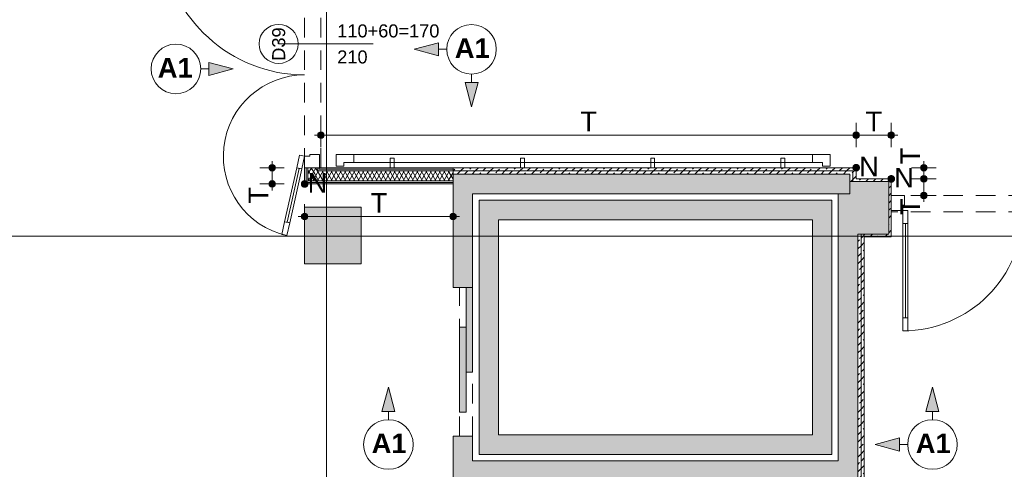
# Paper-space layout 'A-47 WYKOŃCZENIA ŚCIAN - PIĘTRO 2' of a CAD drawing. Header units: millimetres. Extents: x 0 to 500, y 0 to 350.
# Tile 5 of 17: x 204 to 280, y 147 to 181. Entities that reach past the tile are written whole.
import ezdxf
from ezdxf.xclip import XClip

# ---------------------------------------------------------------- set-up
doc = ezdxf.new("R2010")
doc.units = ezdxf.units.MM
doc.header["$MEASUREMENT"] = 0
doc.header["$XCLIPFRAME"] = 0
for name, pattern in [('DASHDOTX2', [1000, 500, -250, 0, -250]), ('Przer. długie kreski', [2.5, 1.5, -1]), ('PRZERYWANA_DU_A', [550, 350, -200])]:
    doc.linetypes.add(name, pattern=pattern)
for name, color, linetype in [('A__OKŁADZINY ŚCIAN', 7, 'Continuous'), ('A_podrys', 7, 'Continuous'), ('A_winda', 7, 'Continuous'), ('A_ściany', 7, 'Continuous'), ('A_ściany proj', 7, 'Continuous'), ('AR P NAROŻNIKI', 7, 'Continuous')]:
    doc.layers.add(name, color=color, linetype=linetype)
for name, color, linetype, lineweight in [('A__OKŁADZINY ŚCIAN_Nr_pióra__1', 7, 'Continuous', 20), ('A_winda_Nr_pióra__1', 7, 'Continuous', 20), ('A_ściany proj_Nr_pióra__1', 7, 'Continuous', 20), ('A_ściany proj_Nr_pióra__2', 8, 'Continuous', 13), ('A_ściany_Nr_pióra__1', 7, 'Continuous', 20), ('AR P NAROŻNIKI_Nr_pióra__1', 7, 'Continuous', 20), ('AR P NAROŻNIKI_Nr_pióra__2', 8, 'Continuous', 13), ('Drzwi Archicad_Nr_pióra__1', 7, 'Continuous', 20), ('Drzwi Archicad_Nr_pióra__3', 252, 'Continuous', 13), ('Znaczniki drzwi Archicada_Nr_pióra__3', 252, 'Continuous', 13)]:
    doc.layers.add(name, color=color, linetype=linetype, lineweight=lineweight)
for name, color, linetype, lineweight, true_color in [('A__OKŁADZINY ŚCIAN_Nr_pióra__7', 7, 'Continuous', 18, 0x171717), ('A_osie_Nr_pióra__16', 7, 'Continuous', 5, 0x0f0f0f), ('A_ściany proj_Nr_pióra__10', 7, 'Continuous', 13, 0x4b4b4b), ('A_ściany proj_Nr_pióra__21', 7, 'Continuous', 5, 0xb0b0b0), ('AR ODBOJOPORĘCZ_Nr_pióra__10', 7, 'Continuous', 13, 0x4b4b4b), ('AR P NAROŻNIKI_Nr_pióra__7', 7, 'Continuous', 18, 0x171717)]:
    doc.layers.add(name, color=color, linetype=linetype, lineweight=lineweight, true_color=true_color)
doc.styles.add('STYL_AUTOMATYCZNY_1', font='arial.ttf')
doc.styles.add('STYL_AUTOMATYCZNY_3', font='arial.ttf')
doc.styles.add('STYL_AUTOMATYCZNY_4', font='arial.ttf')
doc.styles.add('STYL_AUTOMATYCZNY_5', font='arial.ttf')
pattern_1 = [(45, (-1547.4258, -280.3356), (-0.57024626, 0.57024626), []), (45, (-1546.85555, -280.3356), (-0.57024626, 0.57024626), [0.40323, -0.20161])]
pattern_2 = [(0, (-1547.4258, -280.3356), (0, 1), [0, -1])]
pattern_3 = [(60, (-1547.4258, -280.3356), (-0.25980762, 0.15), []), (120, (-1547.4258, -280.3356), (0.25980762, 0.15), [])]

# ---------------------------------------------------------------- blocks, each defined once
blk = doc.blocks.new('Rysunek_1_1', base_point=(-1547.426, -280.336))
at = {"layer": 'A__OKŁADZINY ŚCIAN', "linetype": 'Continuous', "lineweight": 0, "true_color": 0x000000}
for points in [[(234.615, 179.072), (236.481, 178.572), (236.481, 179.572)], [(220.726, 177.57), (218.86, 178.07), (218.86, 177.07)], [(239.017, 174.669), (239.517, 176.535), (238.517, 176.535)], [(232.635, 153.15), (232.135, 151.284), (233.135, 151.284)], [(274.409, 153.15), (273.909, 151.284), (274.909, 151.284)], [(270.006, 148.747), (271.872, 148.247), (271.872, 149.247)]]:
    blk.add_hatch(color=18, dxfattribs=at).paths.add_polyline_path(points)
at = {"layer": 'A__OKŁADZINY ŚCIAN', "linetype": 'Continuous', "lineweight": 0, "true_color": 0x171717}
for points in [[(227.206, 172.489), (227.225, 172.394), (227.28, 172.312), (227.361, 172.258), (227.456, 172.239), (227.552, 172.258), (227.633, 172.312), (227.687, 172.394), (227.706, 172.489), (227.687, 172.585), (227.633, 172.666), (227.552, 172.72), (227.456, 172.739), (227.361, 172.72), (227.28, 172.666), (227.225, 172.585)], [(268.302, 172.489), (268.321, 172.394), (268.375, 172.312), (268.456, 172.258), (268.552, 172.239), (268.647, 172.258), (268.728, 172.312), (268.783, 172.394), (268.802, 172.489), (268.783, 172.585), (268.728, 172.666), (268.647, 172.72), (268.552, 172.739), (268.456, 172.72), (268.375, 172.666), (268.321, 172.585)], [(270.996, 172.489), (271.015, 172.394), (271.069, 172.312), (271.15, 172.258), (271.246, 172.239), (271.341, 172.258), (271.422, 172.312), (271.477, 172.394), (271.496, 172.489), (271.477, 172.585), (271.422, 172.666), (271.341, 172.72), (271.246, 172.739), (271.15, 172.72), (271.069, 172.666), (271.015, 172.585)], [(223.456, 169.989), (223.475, 169.894), (223.53, 169.812), (223.611, 169.758), (223.706, 169.739), (223.802, 169.758), (223.883, 169.812), (223.937, 169.894), (223.956, 169.989), (223.937, 170.085), (223.883, 170.166), (223.802, 170.22), (223.706, 170.239), (223.611, 170.22), (223.53, 170.166), (223.475, 170.085)], [(273.496, 169.989), (273.515, 169.894), (273.569, 169.812), (273.65, 169.758), (273.746, 169.739), (273.841, 169.758), (273.922, 169.812), (273.977, 169.894), (273.996, 169.989), (273.977, 170.085), (273.922, 170.166), (273.841, 170.22), (273.746, 170.239), (273.65, 170.22), (273.569, 170.166), (273.515, 170.085)], [(273.496, 169.129), (273.515, 169.034), (273.569, 168.952), (273.65, 168.898), (273.746, 168.879), (273.841, 168.898), (273.922, 168.952), (273.977, 169.034), (273.996, 169.129), (273.977, 169.225), (273.922, 169.306), (273.841, 169.36), (273.746, 169.379), (273.65, 169.36), (273.569, 169.306), (273.515, 169.225)], [(223.456, 168.739), (223.475, 168.644), (223.53, 168.562), (223.611, 168.508), (223.706, 168.489), (223.802, 168.508), (223.883, 168.562), (223.937, 168.644), (223.956, 168.739), (223.937, 168.835), (223.883, 168.916), (223.802, 168.97), (223.706, 168.989), (223.611, 168.97), (223.53, 168.916), (223.475, 168.835)], [(273.496, 167.859), (273.515, 167.764), (273.569, 167.682), (273.65, 167.628), (273.746, 167.609), (273.841, 167.628), (273.922, 167.682), (273.977, 167.764), (273.996, 167.859), (273.977, 167.955), (273.922, 168.036), (273.841, 168.09), (273.746, 168.109), (273.65, 168.09), (273.569, 168.036), (273.515, 167.955)], [(225.956, 166.239), (225.975, 166.144), (226.03, 166.062), (226.111, 166.008), (226.206, 165.989), (226.302, 166.008), (226.383, 166.062), (226.437, 166.144), (226.456, 166.239), (226.437, 166.335), (226.383, 166.416), (226.302, 166.47), (226.206, 166.489), (226.111, 166.47), (226.03, 166.416), (225.975, 166.335)], [(237.346, 166.239), (237.365, 166.144), (237.419, 166.062), (237.501, 166.008), (237.596, 165.989), (237.692, 166.008), (237.773, 166.062), (237.827, 166.144), (237.846, 166.239), (237.827, 166.335), (237.773, 166.416), (237.692, 166.47), (237.596, 166.489), (237.501, 166.47), (237.419, 166.416), (237.365, 166.335)]]:
    blk.add_hatch(color=250, dxfattribs=at).paths.add_polyline_path(points)
at = {"layer": 'A_winda', "linetype": 'Continuous', "lineweight": 0, "true_color": 0xfdfdfd}
h = blk.add_hatch(color=7, dxfattribs=at)
h.paths.add_polyline_path([(239.596, 167.489), (239.596, 147.989), (266.686, 147.989), (266.686, 167.489)])
h.paths.add_polyline_path([(265.186, 165.989), (265.186, 149.489), (241.096, 149.489), (241.096, 165.989)], flags=0)
for points in [[(238.596, 154.299), (239.096, 154.299), (239.096, 160.799), (238.596, 160.799)], [(238.096, 151.24), (238.596, 151.24), (238.596, 157.74), (238.096, 157.74)]]:
    blk.add_hatch(color=7, dxfattribs=at).paths.add_polyline_path(points)
at = {"layer": 'A_ściany', "linetype": 'Continuous', "lineweight": 0, "true_color": 0x000000}
for points in [[(239.096, 167.989), (237.596, 169.489), (237.596, 160.799), (239.096, 160.799)], [(239.096, 167.989), (268.056, 167.989), (268.056, 169.489), (237.596, 169.489)], [(271.046, 164.889), (271.046, 168.929), (268.052, 168.929), (268.052, 167.989), (267.176, 167.989), (267.176, 164.889)], [(230.556, 166.969), (226.206, 166.969), (226.206, 162.619), (230.556, 162.619)], [(268.676, 123.989), (268.676, 164.889), (267.176, 164.889), (267.176, 125.489)], [(237.596, 149.399), (237.596, 143.399), (239.096, 143.399), (239.096, 149.399)], [(239.096, 145.989), (267.176, 145.989), (267.176, 147.489), (239.096, 147.489)]]:
    blk.add_hatch(color=18, dxfattribs=at).paths.add_polyline_path(points)
at = {"layer": 'A_ściany proj', "linetype": 'Continuous', "lineweight": 13}
h = blk.add_hatch(dxfattribs=at)
h.set_pattern_fill('gypsum_0001', color=8, style=0, pattern_type=2)
h.set_pattern_definition(pattern_2)
h.paths.add_polyline_path([(226.206, 168.739), (226.331, 168.864), (226.331, 169.989), (226.206, 169.989)])
h = blk.add_hatch(dxfattribs=at)
h.set_pattern_fill('gypsum_0001', color=8, style=0, pattern_type=2)
h.set_pattern_definition(pattern_2)
h.paths.add_polyline_path([(226.331, 168.864), (226.456, 168.989), (226.456, 169.989), (226.331, 169.989)])
h = blk.add_hatch(dxfattribs=at)
h.set_pattern_fill('batt_insulation_0001', color=8, style=0, pattern_type=2)
h.set_pattern_definition(pattern_3)
h.paths.add_polyline_path([(226.456, 168.989), (227.206, 169.739), (227.206, 169.989), (226.456, 169.989)])
h = blk.add_hatch(dxfattribs=at)
h.set_pattern_fill('batt_insulation_0001', color=8, style=0, pattern_type=2)
h.set_pattern_definition(pattern_3)
h.paths.add_polyline_path([(237.596, 169.739), (227.206, 169.739), (226.456, 168.989), (237.596, 168.989)])
h = blk.add_hatch(dxfattribs=at)
h.set_pattern_fill('gypsum_0001', color=8, style=0, pattern_type=2)
h.set_pattern_definition(pattern_2)
h.paths.add_polyline_path([(227.206, 169.739), (227.331, 169.864), (227.331, 169.989), (227.206, 169.989)])
h = blk.add_hatch(dxfattribs=at)
h.set_pattern_fill('gypsum_0001', color=8, style=0, pattern_type=2)
h.set_pattern_definition(pattern_2)
h.paths.add_polyline_path([(237.596, 169.864), (227.331, 169.864), (227.206, 169.739), (237.596, 169.739)])
h = blk.add_hatch(dxfattribs=at)
h.set_pattern_fill('gypsum_0001', color=8, style=0, pattern_type=2)
h.set_pattern_definition(pattern_2)
h.paths.add_polyline_path([(237.596, 169.989), (227.456, 169.989), (227.331, 169.864), (237.596, 169.864)])
h = blk.add_hatch(dxfattribs=at)
h.set_pattern_fill('gypsum_0001', color=8, style=0, pattern_type=2)
h.set_pattern_definition(pattern_2)
h.paths.add_polyline_path([(227.331, 169.864), (227.456, 169.989), (227.331, 169.989)])
at = {"layer": 'A_ściany proj', "linetype": 'Continuous', "lineweight": 0, "true_color": 0x4b4b4b}
h = blk.add_hatch(dxfattribs=at)
h.set_pattern_fill('FP_65_0001', color=251, style=0, pattern_type=2)
h.set_pattern_definition(pattern_1)
h.paths.add_polyline_path([(268.552, 169.989), (237.596, 169.989), (237.596, 169.739), (268.302, 169.739)])
h = blk.add_hatch(dxfattribs=at)
h.set_pattern_fill('FP_65_0001', color=251, style=0, pattern_type=2)
h.set_pattern_definition(pattern_1)
h.paths.add_polyline_path([(237.596, 169.489), (268.052, 169.489), (268.302, 169.739), (237.596, 169.739)])
h = blk.add_hatch(dxfattribs=at)
h.set_pattern_fill('FP_65_0001', color=251, style=0, pattern_type=2)
h.set_pattern_definition(pattern_1)
h.paths.add_polyline_path([(268.052, 169.489), (268.052, 168.929), (268.302, 169.029), (268.302, 169.739)])
h = blk.add_hatch(dxfattribs=at)
h.set_pattern_fill('FP_65_0001', color=251, style=0, pattern_type=2)
h.set_pattern_definition(pattern_1)
h.paths.add_polyline_path([(268.552, 169.129), (268.552, 169.989), (268.302, 169.739), (268.302, 169.129)])
at = {"layer": 'A_ściany proj', "linetype": 'Continuous', "lineweight": 13}
h = blk.add_hatch(dxfattribs=at)
h.set_pattern_fill('gypsum_0001', color=8, style=0, pattern_type=2)
h.set_pattern_definition(pattern_2)
h.paths.add_polyline_path([(226.206, 168.739), (237.596, 168.739), (237.596, 168.864), (226.331, 168.864)])
h = blk.add_hatch(dxfattribs=at)
h.set_pattern_fill('gypsum_0001', color=8, style=0, pattern_type=2)
h.set_pattern_definition(pattern_2)
h.paths.add_polyline_path([(226.331, 168.864), (237.596, 168.864), (237.596, 168.989), (226.456, 168.989)])
at = {"layer": 'A_ściany proj', "linetype": 'Continuous', "lineweight": 0, "true_color": 0x4b4b4b}
h = blk.add_hatch(dxfattribs=at)
h.set_pattern_fill('FP_65_0001', color=251, style=0, pattern_type=2)
h.set_pattern_definition(pattern_1)
h.paths.add_polyline_path([(268.052, 168.929), (268.302, 168.929), (268.302, 169.029)])
h = blk.add_hatch(dxfattribs=at)
h.set_pattern_fill('FP_65_0001', color=251, style=0, pattern_type=2)
h.set_pattern_definition(pattern_1)
h.paths.add_polyline_path([(268.552, 169.129), (268.302, 169.029), (268.302, 168.929), (268.552, 168.929)])
h = blk.add_hatch(dxfattribs=at)
h.set_pattern_fill('FP_65_0001', color=251, style=0, pattern_type=2)
h.set_pattern_definition(pattern_1)
h.paths.add_polyline_path([(268.302, 169.029), (268.552, 169.129), (268.302, 169.129)])
h = blk.add_hatch(dxfattribs=at)
h.set_pattern_fill('FP_65_0001', color=251, style=0, pattern_type=2)
h.set_pattern_definition(pattern_1)
h.paths.add_polyline_path([(268.552, 168.929), (271.046, 168.929), (271.246, 169.129), (268.552, 169.129)])
h = blk.add_hatch(dxfattribs=at)
h.set_pattern_fill('FP_65_0001', color=251, style=0, pattern_type=2)
h.set_pattern_definition(pattern_1)
h.paths.add_polyline_path([(271.046, 168.929), (271.046, 164.889), (271.246, 164.689), (271.246, 169.129)])
h = blk.add_hatch(dxfattribs=at)
h.set_pattern_fill('FP_65_0001', color=251, style=0, pattern_type=2)
h.set_pattern_definition(pattern_1)
h.paths.add_polyline_path([(268.676, 164.889), (268.926, 164.789), (268.926, 164.889)])
h = blk.add_hatch(dxfattribs=at)
h.set_pattern_fill('FP_65_0001', color=251, style=0, pattern_type=2)
h.set_pattern_definition(pattern_1)
h.paths.add_polyline_path([(268.676, 164.889), (268.676, 129.959), (268.926, 130.059), (268.926, 164.789)])
h = blk.add_hatch(dxfattribs=at)
h.set_pattern_fill('FP_65_0001', color=251, style=0, pattern_type=2)
h.set_pattern_definition(pattern_1)
h.paths.add_polyline_path([(268.926, 164.889), (268.926, 164.789), (269.176, 164.689), (269.176, 164.889)])
h = blk.add_hatch(dxfattribs=at)
h.set_pattern_fill('FP_65_0001', color=251, style=0, pattern_type=2)
h.set_pattern_definition(pattern_1)
h.paths.add_polyline_path([(269.176, 164.689), (271.246, 164.689), (271.046, 164.889), (269.176, 164.889)])
h = blk.add_hatch(dxfattribs=at)
h.set_pattern_fill('FP_65_0001', color=251, style=0, pattern_type=2)
h.set_pattern_definition(pattern_1)
h.paths.add_polyline_path([(269.176, 164.689), (268.926, 164.789), (268.926, 164.689)])
h = blk.add_hatch(dxfattribs=at)
h.set_pattern_fill('FP_65_0001', color=251, style=0, pattern_type=2)
h.set_pattern_definition(pattern_1)
h.paths.add_polyline_path([(268.926, 164.689), (268.926, 130.159), (269.176, 130.159), (269.176, 164.689)])
at = {"layer": 'AR P NAROŻNIKI', "linetype": 'Continuous', "lineweight": 0, "true_color": 0x171717}
for points in [[(268.802, 169.989, 1), (268.302, 169.989, 1)], [(271.496, 169.129, 1), (270.996, 169.129, 1)], [(226.456, 168.739, 1), (225.956, 168.739, 1)]]:
    blk.add_hatch(color=250, dxfattribs=at).paths.add_polyline_path(points)
at = {"layer": 'A__OKŁADZINY ŚCIAN_Nr_pióra__1', "color": 7, "linetype": 'Continuous', "lineweight": 20}
for p, q in [((234.615, 179.072), (236.481, 179.572)), ((236.481, 179.572), (236.481, 178.572)), ((234.615, 179.072), (236.481, 178.572)), ((237.115, 179.072), (236.481, 179.072)), ((218.86, 177.07), (218.86, 178.07)), ((220.726, 177.57), (218.86, 178.07)), ((218.226, 177.57), (218.86, 177.57)), ((220.726, 177.57), (218.86, 177.07)), ((239.017, 177.169), (239.017, 176.535)), ((238.517, 176.535), (239.517, 176.535)), ((239.017, 174.669), (238.517, 176.535)), ((239.017, 174.669), (239.517, 176.535)), ((232.635, 153.15), (232.135, 151.284)), ((232.635, 153.15), (233.135, 151.284)), ((274.409, 153.15), (273.909, 151.284)), ((274.409, 153.15), (274.909, 151.284)), ((233.135, 151.284), (232.135, 151.284)), ((232.635, 150.65), (232.635, 151.284)), ((274.909, 151.284), (273.909, 151.284)), ((274.409, 150.65), (274.409, 151.284)), ((270.006, 148.747), (271.872, 149.247)), ((271.872, 149.247), (271.872, 148.247)), ((270.006, 148.747), (271.872, 148.247)), ((272.506, 148.747), (271.872, 148.747))]:
    blk.add_line(p, q, dxfattribs=at)
for centre in [(239.017, 179.072), (216.323, 177.57), (232.635, 148.747), (274.409, 148.747)]:
    blk.add_circle(centre, 1.903, dxfattribs=at)
at = {"layer": 'A__OKŁADZINY ŚCIAN_Nr_pióra__7', "color": 250, "linetype": 'Continuous', "lineweight": 18, "true_color": 0x171717}
for p, q in [((227.456, 172.739), (227.456, 173.427)), ((268.552, 172.739), (268.552, 173.427)), ((271.246, 172.739), (271.246, 173.427)), ((226.956, 172.489), (227.206, 172.489)), ((227.706, 172.489), (268.302, 172.489)), ((268.802, 172.489), (270.996, 172.489)), ((271.496, 172.489), (271.746, 172.489)), ((227.456, 171.552), (227.456, 172.239)), ((268.552, 171.552), (268.552, 172.239)), ((271.246, 171.552), (271.246, 172.239)), ((223.706, 170.239), (223.706, 170.489)), ((273.746, 170.239), (273.746, 170.489)), ((223.456, 169.989), (222.769, 169.989)), ((223.706, 168.989), (223.706, 169.739)), ((224.644, 169.989), (223.956, 169.989)), ((273.496, 169.989), (272.808, 169.989)), ((273.746, 169.379), (273.746, 169.739)), ((274.683, 169.989), (273.996, 169.989)), ((223.456, 168.739), (222.769, 168.739)), ((224.644, 168.739), (223.956, 168.739)), ((273.496, 169.129), (272.808, 169.129)), ((273.746, 168.109), (273.746, 168.879)), ((274.683, 169.129), (273.996, 169.129)), ((223.706, 168.239), (223.706, 168.489)), ((273.496, 167.859), (272.808, 167.859)), ((274.683, 167.859), (273.996, 167.859)), ((226.206, 166.489), (226.206, 167.177)), ((237.596, 166.489), (237.596, 167.177)), ((273.746, 167.359), (273.746, 167.609)), ((225.706, 166.239), (225.956, 166.239)), ((226.206, 165.302), (226.206, 165.989)), ((226.456, 166.239), (237.346, 166.239)), ((237.596, 165.302), (237.596, 165.989)), ((237.846, 166.239), (238.096, 166.239))]:
    blk.add_line(p, q, dxfattribs=at)
for centre in [(227.456, 172.489), (268.552, 172.489), (271.246, 172.489), (223.706, 169.989), (273.746, 169.989), (273.746, 169.129), (223.706, 168.739), (273.746, 167.859), (226.206, 166.239), (237.596, 166.239)]:
    blk.add_circle(centre, 0.25, dxfattribs=at)
at = {"layer": 'A_osie_Nr_pióra__16', "color": 250, "linetype": 'DASHDOTX2', "lineweight": 5, "true_color": 0x0f0f0f}
for p, q in [((227.871, 248.197), (227.871, 98.739)), ((321.766, 164.739), (97.567, 164.739))]:
    blk.add_line(p, q, dxfattribs=at)
at = {"layer": 'A_winda_Nr_pióra__1', "color": 7, "linetype": 'Przer. długie kreski', "lineweight": 20}
for p, q in [((238.096, 149.399), (238.096, 160.799)), ((239.096, 149.399), (239.096, 160.399))]:
    blk.add_line(p, q, dxfattribs=at)
at = {"layer": 'A_winda_Nr_pióra__1', "color": 7, "linetype": 'PRZERYWANA_DU_A', "lineweight": 20, "flags": 128}
for points in [[(239.596, 167.489), (266.686, 167.489), (266.686, 147.989), (239.596, 147.989)], [(265.186, 165.989), (265.186, 149.489), (241.096, 149.489), (241.096, 165.989)]]:
    blk.add_lwpolyline(points, close=True, dxfattribs=at)
at = {"layer": 'A_winda_Nr_pióra__1', "color": 7, "linetype": 'Continuous', "lineweight": 20, "flags": 128}
for points in [[(238.596, 154.299), (238.596, 160.799), (239.096, 160.799), (239.096, 154.299)], [(238.096, 151.24), (238.096, 157.74), (238.596, 157.74), (238.596, 151.24)]]:
    blk.add_lwpolyline(points, close=True, dxfattribs=at)
at = {"layer": 'A_ściany proj_Nr_pióra__1', "color": 7, "linetype": 'Continuous', "lineweight": 20, "flags": 128}
for points in [[(226.206, 169.989), (226.206, 168.739)], [(237.596, 169.989), (227.456, 169.989)], [(268.552, 169.989), (237.596, 169.989)], [(237.596, 169.489), (268.052, 169.489)], [(268.052, 169.489), (268.052, 168.929)], [(268.552, 169.129), (268.552, 169.989)], [(226.206, 168.739), (237.596, 168.739)], [(271.246, 169.129), (268.552, 169.129)], [(268.552, 168.929), (271.046, 168.929)], [(271.046, 168.929), (271.046, 164.889)], [(271.246, 164.689), (271.246, 169.129)], [(268.676, 164.889), (268.676, 129.959)], [(271.046, 164.889), (269.176, 164.889)], [(269.176, 164.689), (271.246, 164.689)], [(269.176, 130.159), (269.176, 164.689)]]:
    blk.add_lwpolyline(points, dxfattribs=at)
at = {"layer": 'A_ściany proj_Nr_pióra__10', "color": 251, "linetype": 'Continuous', "lineweight": 13, "true_color": 0x4b4b4b}
for p, q in [((268.302, 169.739), (237.596, 169.739)), ((237.596, 169.739), (268.302, 169.739)), ((268.302, 169.739), (268.302, 169.029)), ((268.302, 169.029), (268.302, 169.739)), ((268.302, 169.029), (268.302, 168.929)), ((268.926, 164.889), (268.926, 164.789)), ((268.926, 130.059), (268.926, 164.789)), ((268.926, 164.789), (268.926, 130.059))]:
    blk.add_line(p, q, dxfattribs=at)
at = {"layer": 'A_ściany proj_Nr_pióra__2', "color": 8, "linetype": 'Continuous', "lineweight": 13, "flags": 128}
for points in [[(237.596, 169.989), (237.596, 169.739)], [(237.596, 169.739), (237.596, 169.489)], [(268.052, 168.929), (268.302, 168.929)], [(268.302, 168.929), (268.552, 168.929)], [(268.676, 164.889), (268.926, 164.889)], [(268.926, 164.889), (269.176, 164.889)]]:
    blk.add_lwpolyline(points, dxfattribs=at)
at = {"layer": 'A_ściany proj_Nr_pióra__21', "color": 253, "linetype": 'Continuous', "lineweight": 5, "true_color": 0xb0b0b0}
for p, q in [((226.206, 169.989), (226.331, 169.989)), ((226.331, 169.989), (226.331, 168.864)), ((226.331, 169.989), (226.456, 169.989)), ((226.456, 169.989), (226.456, 168.989)), ((226.456, 169.989), (227.206, 169.989)), ((227.206, 169.739), (227.206, 169.989)), ((227.206, 169.989), (227.331, 169.989)), ((237.596, 169.739), (227.206, 169.739)), ((227.331, 169.864), (227.331, 169.989)), ((227.331, 169.989), (227.356, 169.989)), ((237.596, 169.864), (227.331, 169.864)), ((227.356, 169.989), (227.456, 169.989)), ((226.331, 168.864), (237.596, 168.864)), ((226.456, 168.989), (237.596, 168.989)), ((271.249, 167.859), (271.249, 167.734)), ((271.249, 167.734), (271.249, 167.609)), ((271.249, 167.609), (271.249, 166.859)), ((271.249, 166.859), (271.249, 166.734)), ((271.249, 166.734), (271.249, 166.709)), ((271.249, 166.709), (271.249, 166.609))]:
    blk.add_line(p, q, dxfattribs=at)
at = {"layer": 'A_ściany proj_Nr_pióra__21', "color": 253, "linetype": 'Continuous', "lineweight": 5, "true_color": 0xb0b0b0, "flags": 128}
for points in [[(237.596, 169.989), (237.596, 169.864)], [(237.596, 169.864), (237.596, 169.739)], [(237.596, 169.739), (237.596, 168.989)], [(237.596, 168.989), (237.596, 168.864)], [(237.596, 168.864), (237.596, 168.739)]]:
    blk.add_lwpolyline(points, dxfattribs=at)
at = {"layer": 'A_ściany_Nr_pióra__1', "color": 7, "linetype": 'Continuous', "lineweight": 20}
for p, q in [((237.596, 160.799), (239.096, 160.799)), ((237.596, 149.399), (239.096, 149.399))]:
    blk.add_line(p, q, dxfattribs=at)
at = {"layer": 'A_ściany_Nr_pióra__1', "color": 7, "linetype": 'Continuous', "lineweight": 20, "flags": 128}
for points in [[(237.596, 169.489), (237.596, 160.799)], [(268.056, 169.489), (237.596, 169.489)], [(268.056, 167.989), (268.056, 169.489)], [(271.046, 168.929), (268.052, 168.929)], [(268.052, 168.929), (268.052, 167.989)], [(271.046, 164.889), (271.046, 168.929)], [(239.096, 160.799), (239.096, 167.989)], [(239.096, 167.989), (268.056, 167.989)], [(268.052, 167.989), (267.176, 167.989)], [(267.176, 167.989), (267.176, 164.889)], [(230.556, 166.969), (226.206, 166.969)], [(226.206, 166.969), (226.206, 162.619)], [(230.556, 162.619), (230.556, 166.969)], [(267.176, 164.889), (267.176, 147.489)], [(268.676, 123.989), (268.676, 164.889)], [(268.676, 164.889), (271.046, 164.889)], [(226.206, 162.619), (230.556, 162.619)], [(237.596, 149.399), (237.596, 143.399)], [(239.096, 147.489), (239.096, 149.399)], [(267.176, 147.489), (239.096, 147.489)]]:
    blk.add_lwpolyline(points, dxfattribs=at)
at = {"layer": 'AR ODBOJOPORĘCZ_Nr_pióra__10', "color": 251, "linetype": 'Continuous', "lineweight": 13, "true_color": 0x4b4b4b}
for p, q in [((228.621, 170.093), (228.621, 170.989)), ((266.555, 170.989), (228.621, 170.989)), ((228.622, 170.093), (228.622, 170.989)), ((266.555, 170.989), (228.622, 170.989)), ((229.971, 170.989), (229.971, 170.395)), ((265.205, 170.395), (265.205, 170.989)), ((266.555, 170.093), (266.555, 170.989)), ((266.556, 170.093), (266.556, 170.989)), ((229.215, 170.093), (229.215, 170.395)), ((265.962, 170.395), (229.215, 170.395)), ((232.778, 170.719), (232.778, 169.989)), ((233.078, 170.719), (232.778, 170.719)), ((233.078, 170.719), (233.078, 169.989)), ((242.778, 170.719), (242.778, 169.989)), ((243.078, 170.719), (242.778, 170.719)), ((243.078, 170.719), (243.078, 169.989)), ((252.778, 170.719), (252.778, 169.989)), ((253.078, 170.719), (252.778, 170.719)), ((253.078, 170.719), (253.078, 169.989)), ((262.778, 170.719), (262.778, 169.989)), ((263.078, 170.719), (262.778, 170.719)), ((263.078, 170.719), (263.078, 169.989)), ((265.962, 170.093), (265.962, 170.395)), ((228.621, 170.093), (229.215, 170.093)), ((233.078, 169.989), (232.778, 169.989)), ((243.078, 169.989), (242.778, 169.989)), ((253.078, 169.989), (252.778, 169.989)), ((263.078, 169.989), (262.778, 169.989)), ((266.556, 170.093), (265.962, 170.093))]:
    blk.add_line(p, q, dxfattribs=at)
at = {"layer": 'AR P NAROŻNIKI_Nr_pióra__1', "color": 7, "linetype": 'Continuous', "lineweight": 20}
for centre in [(268.552, 169.989), (271.246, 169.129), (226.206, 168.739)]:
    blk.add_circle(centre, 0.25, dxfattribs=at)
at = {"layer": 'AR P NAROŻNIKI_Nr_pióra__2', "color": 8, "linetype": 'PRZERYWANA_DU_A', "lineweight": 13, "flags": 128}
for points in [[(268.802, 169.989, 1), (268.302, 169.989, 1)], [(271.496, 169.129, 1), (270.996, 169.129, 1)], [(226.456, 168.739, 1), (225.956, 168.739, 1)]]:
    blk.add_lwpolyline(points, format="xyb", close=True, dxfattribs=at)
at = {"layer": 'Drzwi Archicad_Nr_pióra__1', "color": 7, "linetype": 'Continuous', "lineweight": 20}
for p, q in [((237.596, 160.799), (239.096, 160.799)), ((237.596, 149.399), (239.096, 149.399))]:
    blk.add_line(p, q, dxfattribs=at)
at = {"layer": 'Drzwi Archicad_Nr_pióra__3', "color": 252, "linetype": 'Przer. długie kreski', "lineweight": 13}
for p, q in [((226.206, 169.989), (226.206, 188.989)), ((227.456, 169.989), (227.456, 188.989)), ((291.749, 167.859), (271.249, 167.859)), ((291.749, 166.609), (271.249, 166.609))]:
    blk.add_line(p, q, dxfattribs=at)
at = {"layer": 'Drzwi Archicad_Nr_pióra__3', "color": 252, "linetype": 'Continuous', "lineweight": 13}
for p, q in [((225.816, 170.957), (225.597, 169.981)), ((226.206, 170.869), (225.816, 170.957)), ((225.987, 169.894), (226.206, 170.869)), ((226.606, 170.869), (226.206, 170.869)), ((226.206, 170.869), (226.206, 169.989)), ((227.356, 170.989), (226.606, 170.989)), ((226.606, 170.989), (226.606, 170.869)), ((227.356, 169.989), (227.356, 170.989)), ((224.862, 165.801), (225.792, 169.937)), ((225.597, 169.981), (225.987, 169.894)), ((226.206, 169.989), (227.356, 169.989)), ((226.206, 169.989), (226.331, 169.989)), ((226.206, 169.989), (226.331, 169.989)), ((226.331, 169.989), (226.456, 169.989)), ((226.331, 169.989), (226.456, 169.989)), ((226.456, 169.989), (227.206, 169.989)), ((226.456, 169.989), (227.206, 169.989)), ((227.206, 169.989), (227.331, 169.989)), ((227.206, 169.989), (227.331, 169.989)), ((227.331, 169.989), (227.356, 169.989)), ((227.331, 169.989), (227.356, 169.989)), ((227.356, 169.989), (227.456, 169.989)), ((271.249, 167.859), (271.249, 166.709)), ((272.249, 167.859), (271.249, 167.859)), ((271.249, 167.859), (271.249, 167.734)), ((271.249, 167.859), (271.249, 167.734)), ((272.249, 167.109), (272.249, 167.859)), ((271.249, 167.734), (271.249, 167.609)), ((271.249, 167.734), (271.249, 167.609)), ((271.249, 167.609), (271.249, 166.859)), ((271.249, 167.609), (271.249, 166.859)), ((272.129, 166.709), (272.129, 167.109)), ((272.129, 167.109), (272.249, 167.109)), ((271.249, 166.859), (271.249, 166.734)), ((271.249, 166.859), (271.249, 166.734)), ((271.249, 166.734), (271.249, 166.709)), ((271.249, 166.734), (271.249, 166.709)), ((271.249, 166.709), (272.129, 166.709)), ((271.249, 166.709), (271.249, 166.609)), ((272.129, 165.709), (272.129, 166.709)), ((272.129, 166.709), (272.529, 166.709)), ((272.529, 166.709), (272.529, 165.709)), ((224.666, 165.845), (224.447, 164.869)), ((225.057, 165.757), (224.666, 165.845)), ((224.837, 164.781), (225.057, 165.757)), ((272.529, 165.709), (272.129, 165.709)), ((272.329, 158.469), (272.329, 165.709)), ((224.447, 164.869), (224.837, 164.781)), ((272.129, 157.469), (272.129, 158.469)), ((272.129, 158.469), (272.529, 158.469)), ((272.529, 158.469), (272.529, 157.469)), ((272.529, 157.469), (272.129, 157.469))]:
    blk.add_line(p, q, dxfattribs=at)
at = {"layer": 'Drzwi Archicad_Nr_pióra__3', "color": 252, "linetype": 'Continuous', "lineweight": 13, "flags": 128}
for points in [[(224.862, 165.801), (225.792, 169.937), (225.597, 169.981), (224.666, 165.845)], [(225.057, 165.757), (225.987, 169.894), (225.792, 169.937), (224.862, 165.801)], [(272.129, 158.469), (272.129, 165.709), (272.329, 165.709), (272.329, 158.469)], [(272.329, 158.469), (272.329, 165.709), (272.529, 165.709), (272.529, 158.469)]]:
    blk.add_lwpolyline(points, close=True, dxfattribs=at)
at = {"layer": 'Drzwi Archicad_Nr_pióra__3', "color": 252, "linetype": 'Continuous', "lineweight": 13}
for centre, radius, start, end in [((226.206, 188.109), 11, 100.9943, 270), ((226.206, 170.869), 6.24, 90, 257.32649), ((272.129, 166.709), 9.24, 270, 0)]:
    blk.add_arc(centre, radius, start, end, dxfattribs=at)
at = {"layer": 'Znaczniki drzwi Archicada_Nr_pióra__3', "color": 252, "linetype": 'Continuous', "lineweight": 13}
blk.add_line((224.206, 179.489), (231.456, 179.489), dxfattribs=at)
at = {"layer": 'Znaczniki drzwi Archicada_Nr_pióra__3', "color": 252, "linetype": 'Continuous', "lineweight": 13, "flags": 128}
blk.add_lwpolyline([(224.206, 180.989, 1), (224.206, 177.989, 1)], format="xyb", close=True, dxfattribs=at)
at = {"layer": 'A__OKŁADZINY ŚCIAN_Nr_pióra__1', "color": 7, "linetype": 'Continuous', "lineweight": 20, "char_height": 1.5, "style": 'STYL_AUTOMATYCZNY_3'}
for s, insert, attachment_point in [('\\A1;{\\pql;\\fArial|b1|i0|c238|p0;\\W1.000000;A1}', (237.735, 179.158), 4), ('\\A1;{\\pqr;\\fArial|b1|i0|c238|p0;\\W1.000000;A1}', (217.606, 177.655), 6), ('\\A1;{\\pql;\\fArial|b1|i0|c238|p0;\\W1.000000;A1}', (231.352, 148.833), 4), ('\\A1;{\\pql;\\fArial|b1|i0|c238|p0;\\W1.000000;A1}', (273.127, 148.833), 4)]:
    blk.add_mtext(s, dxfattribs=dict(at, insert=insert, attachment_point=attachment_point))
at = {"layer": 'A__OKŁADZINY ŚCIAN_Nr_pióra__7', "color": 250, "linetype": 'Continuous', "lineweight": 18, "true_color": 0x171717, "char_height": 1.5, "width": 1.25659, "attachment_point": 7, "style": 'STYL_AUTOMATYCZNY_5'}
for insert in [(247.376, 172.789), (269.27, 172.789), (231.273, 166.539)]:
    blk.add_mtext('\\A1;{\\pql;\\fArial|b0|i0|c238|p0;\\W1.000000;T}', dxfattribs=dict(at, insert=insert))
at = {"layer": 'A__OKŁADZINY ŚCIAN_Nr_pióra__7', "color": 250, "linetype": 'Continuous', "lineweight": 18, "true_color": 0x171717, "char_height": 1.5, "width": 1.25659, "attachment_point": 7, "rotation": 90, "style": 'STYL_AUTOMATYCZNY_5'}
for insert in [(273.446, 170.239), (223.406, 167.233), (273.446, 166.353)]:
    blk.add_mtext('\\A1;{\\pql;\\fArial|b0|i0|c238|p0;\\W1.000000;T}', dxfattribs=dict(at, insert=insert))
at = {"layer": 'AR P NAROŻNIKI_Nr_pióra__7', "color": 250, "linetype": 'Continuous', "lineweight": 18, "true_color": 0x171717, "char_height": 1.5, "attachment_point": 4, "style": 'STYL_AUTOMATYCZNY_1'}
for insert in [(268.777, 170.081), (226.432, 168.831), (271.471, 169.221)]:
    blk.add_mtext('\\A1;{\\pql;\\fArial|b0|i0|c238|p0;\\W1.000000;N}', dxfattribs=dict(at, insert=insert))
at = {"layer": 'Znaczniki drzwi Archicada_Nr_pióra__3', "color": 252, "linetype": 'Continuous', "lineweight": 13, "char_height": 1, "attachment_point": 7, "style": 'STYL_AUTOMATYCZNY_4'}
for s, insert in [('\\A1;{\\pql;\\fArial CE|b0|i0|c238|p0;\\W1.000000;110+60=170}', (228.706, 179.972)), ('\\A1;{\\pql;\\fArial CE|b0|i0|c238|p0;\\W1.000000;210}', (228.706, 177.972))]:
    blk.add_mtext(s, dxfattribs=dict(at, insert=insert))
at = {"layer": 'Znaczniki drzwi Archicada_Nr_pióra__3', "color": 252, "linetype": 'Continuous', "lineweight": 13, "insert": (224.724, 178.194), "char_height": 1, "attachment_point": 7, "rotation": 90, "style": 'STYL_AUTOMATYCZNY_4'}
blk.add_mtext('\\A1;{\\pql;\\fArial CE|b0|i0|c238|p0;\\W1.000000;D39}', dxfattribs=at)

psp = doc.layouts.new('A-47 WYKOŃCZENIA ŚCIAN - PIĘTRO 2')

# ---------------------------------------------------------------- block references
at = {"layer": 'A_podrys', "color": 37, "linetype": 'Continuous', "lineweight": 5, "true_color": 0x656532}
ref = psp.add_blockref('Rysunek_1_1', (-1547.426, -280.336), dxfattribs=at)
XClip(ref).set_block_clipping_path([(71.3155648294, 98.7392325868), (321.7655360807, 307.5492325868)])

doc.saveas('drawing.dxf')
